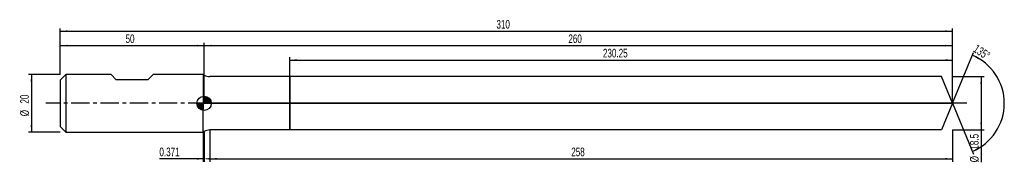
# Model space of a CAD drawing. Extents: x -14 to 328, y -20 to 29.
import ezdxf
from ezdxf.enums import TextEntityAlignment as Align

# ---------------------------------------------------------------- set-up
doc = ezdxf.new("R2010")
doc.units = 0
doc.linetypes.add('CENTER', pattern=[10.16, 6.35, -1.27, 1.27, -1.27])
doc.layers.get('0').update_dxf_attribs({"linetype": 'CONTINUOUS'})
for name, color, linetype in [('1', 4, 'CONTINUOUS'), ('2', 7, 'CONTINUOUS'), ('4', 2, 'CENTER'), ('CUT', 1, 'CONTINUOUS'), ('NOCUT', 7, 'CONTINUOUS'), ('SK1', 4, 'CONTINUOUS'), ('SK2', 7, 'CONTINUOUS'), ('SK4', 2, 'CENTER')]:
    doc.layers.add(name, color=color, linetype=linetype)
doc.dimstyles.new('SLDDIMSTYLE0', dxfattribs={"dimtxt": 3, "dimasz": 2.5, "dimexe": 0, "dimexo": 0.0625, "dimgap": 0.75, "dimtad": 1, "dimrnd": 1e-09, "dimzin": 12, "dimsah": 1, "dimcen": 0.09, "dimazin": 3, "dimtfac": 1, "dimtofl": 0, "dimtmove": 0, "dimatfit": 3})
doc.dimstyles.new('SLDDIMSTYLE1', dxfattribs={"dimtxt": 3, "dimasz": 2.5, "dimexe": 0, "dimexo": 0.0625, "dimgap": 0.75, "dimtad": 1, "dimrnd": 1e-09, "dimsah": 1, "dimcen": 0.09, "dimazin": 3, "dimtfac": 1, "dimtofl": 0, "dimtmove": 0, "dimatfit": 3})
doc.dimstyles.new('SLDDIMSTYLE2', dxfattribs={"dimtxt": 3, "dimasz": 2.5, "dimexe": 0, "dimexo": 0.0625, "dimgap": 0.75, "dimtad": 1, "dimzin": 12, "dimsah": 1, "dimcen": 0.09, "dimazin": 3, "dimtfac": 1, "dimtofl": 0, "dimtmove": 0, "dimatfit": 3})

# ---------------------------------------------------------------- blocks, each defined once
blk = doc.blocks.new('_D')
at = {"layer": '2'}
for p, q in [((52, -9.25), (52, -20.25)), ((310, -9.25), (310, -20.25)), ((52, -19.25), (310, -19.25))]:
    blk.add_line(p, q, dxfattribs=at)
for points in [[(52, -19.25), (54.5, -19.56), (54.5, -18.94)], [(310, -19.25), (307.5, -18.94), (307.5, -19.56)]]:
    blk.add_solid(points, dxfattribs=at)
at = {"layer": '2', "width": 0.7}
blk.add_text('258', height=3, rotation=360, dxfattribs=at).set_placement((177.56, -19.25), align=Align.BOTTOM_LEFT)
blk = doc.blocks.new('_D_1')
at = {"layer": '2'}
for p, q in [((310, 9.25), (321, 9.25)), ((320, 9.25), (320, -9.25)), ((310, -9.25), (321, -9.25)), ((320, -9.25), (320, -20.45))]:
    blk.add_line(p, q, dxfattribs=at)
for points in [[(320, 9.25), (319.69, 6.75), (320.31, 6.75)], [(320, -9.25), (320.31, -6.75), (319.69, -6.75)]]:
    blk.add_solid(points, dxfattribs=at)
at = {"layer": '2', "width": 0.7}
for s, p in [('18.5', (319.99, -16.07)), ('%%c', (320, -20.45))]:
    blk.add_text(s, height=3, rotation=90, dxfattribs=at).set_placement(p, align=Align.BOTTOM_LEFT)
blk = doc.blocks.new('_D_2')
at = {"layer": '2'}
for p, q in [((49.63, -10), (49.63, -20.25)), ((50, -10), (50, -20.25)), ((49.63, -19.25), (34.47, -19.25)), ((49.63, -19.25), (50, -19.25))]:
    blk.add_line(p, q, dxfattribs=at)
for points in [[(50, -19.25), (47.5, -18.94), (47.5, -19.56)], [(49.63, -19.25), (52.13, -19.56), (52.13, -18.94)]]:
    blk.add_solid(points, dxfattribs=at)
at = {"layer": '2', "width": 0.7}
blk.add_text('0.371', height=3, dxfattribs=at).set_placement((34.47, -19.25), align=Align.BOTTOM_LEFT)
blk = doc.blocks.new('_D_3')
at = {"layer": '2'}
for p, q in [((79.75, 9.25), (79.75, 16)), ((79.75, 15), (310, 15)), ((310, 9.25), (310, 16))]:
    blk.add_line(p, q, dxfattribs=at)
for points in [[(79.75, 15), (82.25, 14.69), (82.25, 15.31)], [(310, 15), (307.5, 15.31), (307.5, 14.69)]]:
    blk.add_solid(points, dxfattribs=at)
at = {"layer": '2', "width": 0.7}
blk.add_text('230.25', height=3, dxfattribs=at).set_placement((188.57, 15), align=Align.BOTTOM_LEFT)
blk = doc.blocks.new('_D_4')
at = {"layer": '2'}
for q in [(317.28, 17.58), (317.28, -17.58)]:
    blk.add_line((310, 0), q, dxfattribs=at)
blk.add_arc((310, 0), 18.03, 292.4975, 67.5025, dxfattribs=at)
for points in [[(316.9, 16.66), (319, 15.26), (319.27, 15.82)], [(316.9, -16.66), (319.27, -15.82), (319, -15.26)]]:
    blk.add_solid(points, dxfattribs=at)
at = {"layer": '2', "width": 0.7}
blk.add_text('135°', height=3, rotation=-33.6901, dxfattribs=at).set_placement((316.45, 17.36), align=Align.BOTTOM_LEFT)
blk = doc.blocks.new('_D_5')
at = {"layer": 'SK2'}
for p, q in [((0, 10), (0, 26)), ((0, 25), (310, 25)), ((310, 10), (310, 26))]:
    blk.add_line(p, q, dxfattribs=at)
for points in [[(0, 25), (2.5, 24.69), (2.5, 25.31)], [(310, 25), (307.5, 25.31), (307.5, 24.69)]]:
    blk.add_solid(points, dxfattribs=at)
at = {"layer": 'SK2', "width": 0.7}
blk.add_text('310', height=3, dxfattribs=at).set_placement((151.56, 25), align=Align.BOTTOM_LEFT)
blk = doc.blocks.new('_D_6')
at = {"layer": 'SK2'}
for p, q in [((0, 10), (0, 21)), ((50, 10), (50, 21)), ((0, 20), (50, 20))]:
    blk.add_line(p, q, dxfattribs=at)
for points in [[(0, 20), (2.5, 19.69), (2.5, 20.31)], [(50, 20), (47.5, 20.31), (47.5, 19.69)]]:
    blk.add_solid(points, dxfattribs=at)
at = {"layer": 'SK2', "width": 0.7}
blk.add_text('50', height=3, dxfattribs=at).set_placement((22.71, 20), align=Align.BOTTOM_LEFT)
blk = doc.blocks.new('_D_7')
at = {"layer": 'SK2'}
for p, q in [((50, 0), (50, 21)), ((310, 0), (310, 21)), ((50, 20), (310, 20))]:
    blk.add_line(p, q, dxfattribs=at)
for points in [[(50, 20), (52.5, 19.69), (52.5, 20.31)], [(310, 20), (307.5, 20.31), (307.5, 19.69)]]:
    blk.add_solid(points, dxfattribs=at)
at = {"layer": 'SK2', "width": 0.7}
blk.add_text('260', height=3, dxfattribs=at).set_placement((176.56, 20), align=Align.BOTTOM_LEFT)
blk = doc.blocks.new('_D_8')
at = {"layer": 'SK2'}
for p, q in [((0, 10), (-11, 10)), ((-10, 10), (-10, -10)), ((0, -10), (-11, -10))]:
    blk.add_line(p, q, dxfattribs=at)
for points in [[(-10, 10), (-10.31, 7.5), (-9.69, 7.5)], [(-10, -10), (-9.69, -7.5), (-10.31, -7.5)]]:
    blk.add_solid(points, dxfattribs=at)
at = {"layer": 'SK2', "width": 0.7}
for s, p in [('20', (-10.01, -0.1)), ('%%c', (-10, -4.48))]:
    blk.add_text(s, height=3, rotation=90, dxfattribs=at).set_placement(p, align=Align.BOTTOM_LEFT)
blk = doc.blocks.new('*U11')
at = {"color": 0, "linetype": 'CONTINUOUS'}
for points in [[(0, 0), (0, 2.5), (0.49, 0)], [(0.49, 0), (0, 2.5), (0.49, 2.45)], [(0.49, 0), (0.49, 2.45), (0.96, 0)], [(0.96, 0), (0.49, 2.45), (0.96, 2.31)], [(0.96, 0), (0.96, 2.31), (1.39, 0)], [(1.39, 0), (0.96, 2.31), (1.39, 2.08)], [(1.39, 0), (1.39, 2.08), (1.77, 0)], [(1.77, 0), (1.39, 2.08), (1.77, 1.77)], [(1.77, 0), (1.77, 1.77), (2.08, 0)], [(2.08, 0), (1.77, 1.77), (2.08, 1.39)], [(2.08, 0), (2.08, 1.39), (2.31, 0)], [(2.31, 0), (2.08, 1.39), (2.31, 0.96)], [(2.31, 0), (2.31, 0.96), (2.45, 0)], [(2.45, 0), (2.31, 0.96), (2.45, 0.49)], [(2.45, 0), (2.45, 0.49), (2.5, 0)]]:
    blk.add_solid(points, dxfattribs=at)
blk = doc.blocks.new('*U12')
at = {"color": 0, "linetype": 'CONTINUOUS'}
for points in [[(-2.46, -0.43), (-2.5, 0), (-2.46, 0)], [(-2.46, -0.43), (-2.46, 0), (-2.35, -0.86)], [(-2.35, -0.86), (-2.46, 0), (-2.35, 0)], [(-2.35, -0.86), (-2.35, 0), (-2.17, -1.25)], [(-2.17, -1.25), (-2.35, 0), (-2.17, 0)], [(-2.17, -1.25), (-2.17, 0), (-1.92, -1.61)], [(-1.92, -1.61), (-2.17, 0), (-1.92, 0)], [(-1.92, -1.61), (-1.92, 0), (-1.61, -1.92)], [(-1.61, -1.92), (-1.92, 0), (-1.61, 0)], [(-1.61, -1.92), (-1.61, 0), (-1.25, -2.17)], [(-1.25, -2.17), (-1.61, 0), (-1.25, 0)], [(-1.25, -2.17), (-1.25, 0), (-0.86, -2.35)], [(-0.86, -2.35), (-1.25, 0), (-0.86, 0)], [(-0.86, -2.35), (-0.86, 0), (-0.43, -2.46)], [(-0.43, -2.46), (-0.86, 0), (-0.43, 0)], [(-0.43, -2.46), (-0.43, 0), (0, -2.5)], [(0, -2.5), (-0.43, 0), (0, 0)]]:
    blk.add_solid(points, dxfattribs=at)
blk = doc.blocks.new('SW_DOWELSYMBOL_0')
at = {"layer": 'SK1', "color": 0}
blk.add_circle((0, 0), 2.5, dxfattribs=at)
at = {"color": 0, "linetype": 'CONTINUOUS'}
for name in ['*U12', '*U11']:
    blk.add_blockref(name, (0, 0), dxfattribs=at)

msp = doc.modelspace()

# ---------------------------------------------------------------- linework, layer by layer
at = {"layer": '1'}
for p, q in [((50, 9.786), (49.629, 10)), ((49.629, 10), (49.629, 0)), ((79.75, 9.25), (52, 9.25)), ((306.169, 9.25), (79.75, 9.25)), ((79.75, 9.25), (79.75, 0)), ((79.75, 0), (79.75, 9.25)), ((310, 0), (306.169, 9.25)), ((49.629, -10), (49.629, 0)), ((79.75, -9.25), (79.75, 0)), ((79.75, 0), (79.75, -9.25)), ((310, 0), (306.169, -9.25)), ((50, -9.786), (49.629, -10)), ((79.75, -9.25), (52, -9.25)), ((306.169, -9.25), (79.75, -9.25))]:
    msp.add_line(p, q, dxfattribs=at)
for centre, start, end in [((52, 13.25), 240, 270), ((52, -13.25), 90, 120)]:
    msp.add_arc(centre, 4, start, end, dxfattribs=at)
at = {"layer": '4'}
msp.add_line((310, 0), (50, 0), dxfattribs=at)
at = {"layer": 'CUT'}
for p, q in [((306.169, 9.25), (79.75, 9.25)), ((79.75, 9.25), (79.75, 0)), ((310, 0), (306.169, 9.25)), ((79.75, 0), (310, 0))]:
    msp.add_line(p, q, dxfattribs=at)
at = {"layer": 'NOCUT'}
for p, q in [((50, 9.786), (49.629, 10)), ((49.629, 10), (49.629, 0)), ((79.75, 9.25), (52, 9.25)), ((79.75, 0), (79.75, 9.25)), ((49.629, 0), (79.75, 0))]:
    msp.add_line(p, q, dxfattribs=at)
msp.add_arc((52, 13.25), 4, 240, 270, dxfattribs=at)
at = {"layer": 'SK1'}
for p, q in [((2, 10), (0, 8)), ((0, 8), (0, 0)), ((17.7, 10), (2, 10)), ((2, 10), (2, -10)), ((19.5, 8.2), (17.7, 10)), ((30.5, 8.2), (19.5, 8.2)), ((32.3, 10), (30.5, 8.2)), ((49.629, 10), (32.3, 10)), ((0, 0), (0, -8)), ((0, -8), (2, -10)), ((2, -10), (49.629, -10))]:
    msp.add_line(p, q, dxfattribs=at)
msp.add_circle((50, 0), 2.5, dxfattribs=at)
at = {"layer": 'SK4'}
msp.add_line((315, 0), (-5, 0), dxfattribs=at)

# ---------------------------------------------------------------- block references
at = {"layer": 'SK1'}
msp.add_blockref('SW_DOWELSYMBOL_0', (50, 0), dxfattribs=at)

# ---------------------------------------------------------------- texts
at = {"layer": 'SK2', "width": 0.7}
msp.add_text('AP1', height=0.05, dxfattribs=at).set_placement((50, -0.018), align=Align.BOTTOM_LEFT)

# ---------------------------------------------------------------- dimensions: what is measured, and where the dimension line sits
at = {"layer": '2'}
dim = msp.add_angular_dim_2l(base=(328.028, 0), line1=((310, 0), (306.169, 9.25)), line2=((306.169, -9.25), (310, 0)), dimstyle='SLDDIMSTYLE2', dxfattribs=at)
dim.commit()
dim.dimension.update_dxf_attribs({"geometry": '_D_4', "text_midpoint": (320, 15), "dimtype": 162})
for base, p1, p2, dimstyle, picture, middle in [((310, 15), (79.75, 9.25), (310, 9.25), 'SLDDIMSTYLE0', '_D_3', (194.875, 15)), ((50, -19.25), (49.629, -10), (50, -10), 'SLDDIMSTYLE1', '_D_2', (39.629, -19.25)), ((310, -19.25), (52, -9.25), (310, -9.25), 'SLDDIMSTYLE0', '_D', (181, -19.25))]:
    dim = msp.add_linear_dim(base=base, p1=p1, p2=p2, dimstyle=dimstyle, dxfattribs=at)
    dim.commit()
    dim.dimension.update_dxf_attribs({"geometry": picture, "text_midpoint": middle, "dimtype": 160})
dim = msp.add_linear_dim(base=(320, -9.25), p1=(310, 9.25), p2=(310, -9.25), angle=90, text='%%c<>', dimstyle='SLDDIMSTYLE0', dxfattribs=at)
dim.commit()
dim.dimension.update_dxf_attribs({"geometry": '_D_1', "text_midpoint": (320, -14.25), "dimtype": 160})
at = {"layer": 'SK2'}
for base, p1, p2, picture, middle in [((310, 25), (0, 10), (310, 10), '_D_5', (155, 25)), ((50, 20), (0, 10), (50, 10), '_D_6', (25, 20)), ((310, 20), (50, 0), (310, 0), '_D_7', (180, 20))]:
    dim = msp.add_linear_dim(base=base, p1=p1, p2=p2, dimstyle='SLDDIMSTYLE0', dxfattribs=at)
    dim.commit()
    dim.dimension.update_dxf_attribs({"geometry": picture, "text_midpoint": middle, "dimtype": 160})
dim = msp.add_linear_dim(base=(-10, -10), p1=(0, 10), p2=(0, -10), angle=90, text='%%c<>', dimstyle='SLDDIMSTYLE0', dxfattribs=at)
dim.commit()
dim.dimension.update_dxf_attribs({"geometry": '_D_8', "text_midpoint": (-10, 0), "dimtype": 160})

doc.saveas('drawing.dxf')
